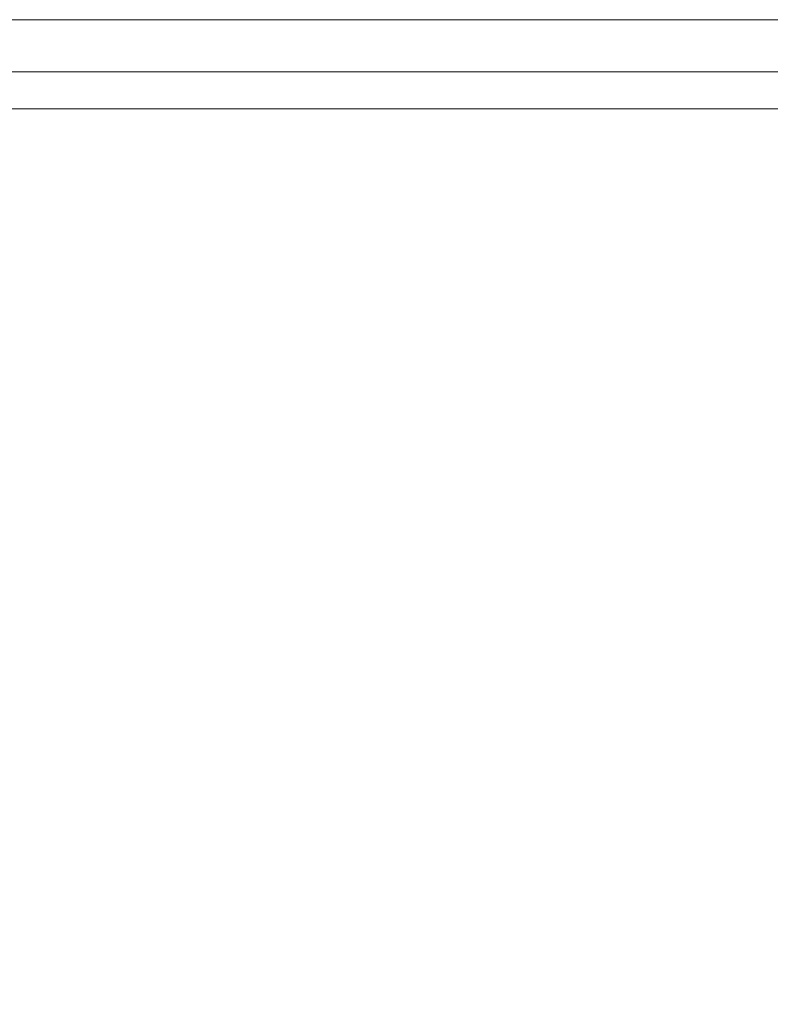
# Model space of a CAD drawing. Header units: millimetres. Extents: x 1865 to 2161, y 1201 to 1385.
# Tile 32 of 40: x 2016 to 2087, y 1291 to 1385. Entities that reach past the tile are written whole.
import ezdxf

# ---------------------------------------------------------------- set-up
doc = ezdxf.new("R2010")
doc.units = ezdxf.units.MM
doc.header["$LTSCALE"] = 25.4
doc.layers.add('Lighting-Moving Light', color=7, linetype='Continuous', lineweight=5)

# ---------------------------------------------------------------- blocks, each defined once
blk = doc.blocks.new('Group-1')
at = {"layer": 'Lighting-Moving Light', "color": 7, "linetype": 'Continuous', "lineweight": 5, "transparency": 33554687}
for points in [[(112, 92, -21.465), (-112, 92, -21.465), (-107.035, 87.035, -16.5), (107.035, 87.035, -16.5)], [(-112, 92, -99.966), (112, 92, -99.966), (103.5, 83.5, -108.466), (-103.5, 83.5, -108.466)], [(-107.035, -87.035, -16.5), (107.035, -87.035, -16.5), (107.035, 87.035, -16.5), (-107.035, 87.035, -16.5)], [(103.5, -83.5, -108.466), (-103.5, -83.5, -108.466), (-103.5, 83.5, -108.466), (103.5, 83.5, -108.466)]]:
    blk.add_3dface(points, dxfattribs=at)
for points, invisible_edges in [([(112, 92, -99.965), (112, 92, -99.966), (-112, 92, -99.966), (-112, 92, -99.965)], 8), ([(-112, 92, -21.465), (112, 92, -21.465), (112, 92, -99.965)], 8), ([(-112, 92, -99.965), (-112, 92, -21.465), (112, 92, -99.965)], 10)]:
    blk.add_3dface(points, dxfattribs=dict(at, invisible_edges=invisible_edges))
at = {"layer": 'Lighting-Moving Light', "color": 0, "flags": 1}
for tag in ['Yoke', '3D_Symbol_Name', 'Weight', 'Weight', 'Wattage', 'Candlepower', 'Body', 'Model_Name', 'Beam_Angle', 'Field_Angle', 'Remarks', 'Beam_Angle_2', 'Field_Angle_2', 'Num_Channels', 'Frame_Size', 'Device_Type', 'FixtureID', 'Frame_Size', 'Base', 'Lens', 'Inst_Type', 'Lamp']:
    blk.add_attdef(tag, (-144.25, -164.904), '', height=0.18, dxfattribs=at)

msp = doc.modelspace()

# ---------------------------------------------------------------- block references
at = {"layer": 'Lighting-Moving Light', "color": 7, "transparency": 33554687}
msp.add_blockref('Group-1', (2012.623, 1292.88), dxfattribs=at)

doc.saveas('drawing.dxf')
